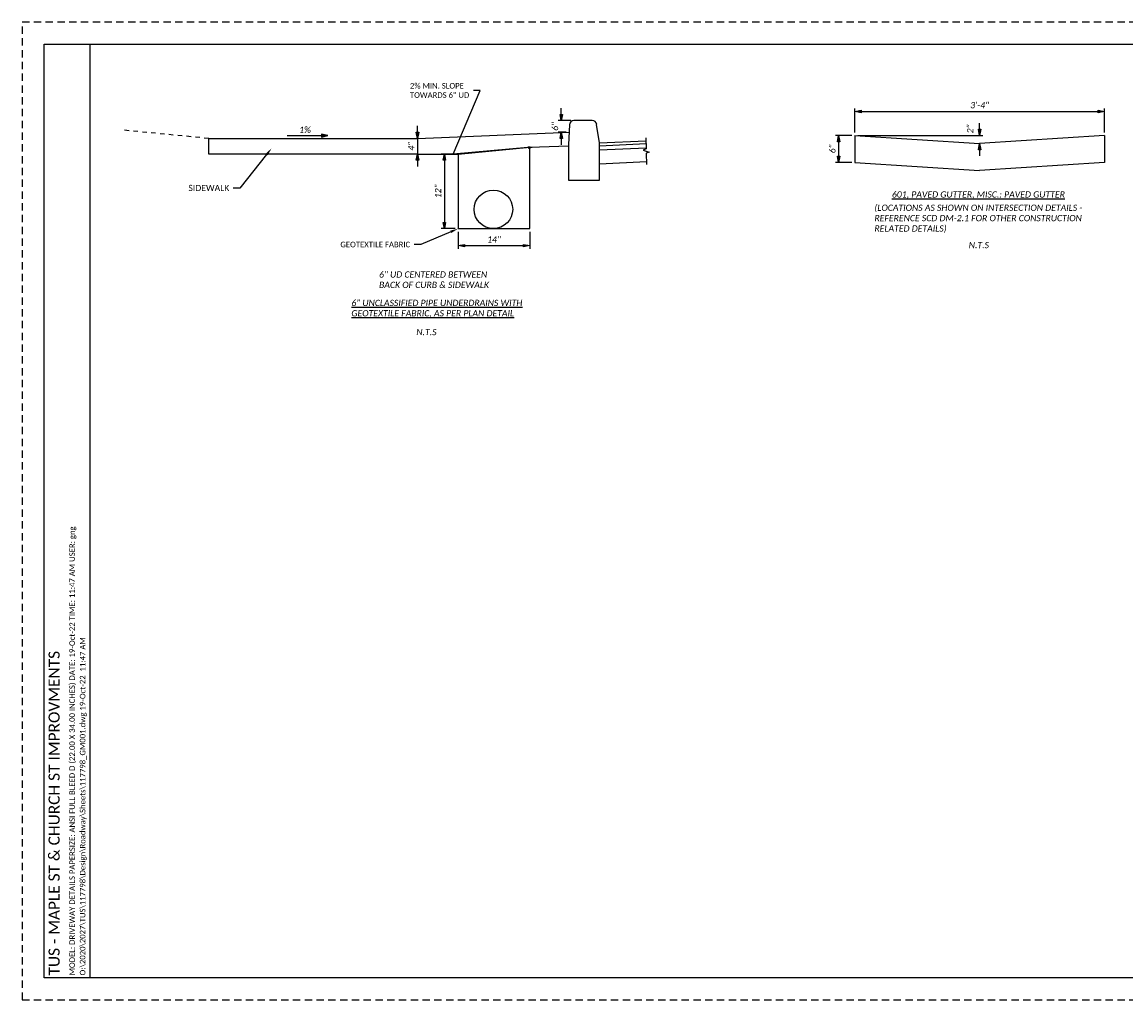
# Paper-space layout 'Layout1' of a CAD drawing. Header units: feet. Extents: x 0 to 48.5, y 0 to 22.
# Tile 1 of 2: x 0 to 24.8, y 0 to 22. Entities that reach past the tile are written whole.
import ezdxf
from ezdxf import colors
from ezdxf.entities.mleader import LeaderData, LeaderLine
from ezdxf.enums import TextEntityAlignment as Align
from ezdxf.math import Vec2, Vec3

# ---------------------------------------------------------------- set-up
doc = ezdxf.new("R2010")
doc.units = ezdxf.units.FT
doc.header["$MEASUREMENT"] = 0
doc.linetypes.add('OhDOT_USTN2', pattern=[0.11, 0.069, -0.041])
doc.linetypes.add('OhDOT_USTN3', pattern=[0.22, 0.165, -0.055])
for name, color, linetype in [('CM_P_Ground_Fill', 3, 'Continuous'), ('PF_X_Ground_Line', 3, 'OhDOT_USTN2'), ('PV_P_Curb', 120, 'Continuous'), ('PV_P_EOP', 7, 'Continuous'), ('PV_P_Walk', 231, 'Continuous'), ('SH_Border', 7, 'Continuous'), ('SH_Cut_Line', 7, 'OhDOT_USTN3'), ('SH_Data', 7, 'Continuous')]:
    doc.layers.add(name, color=color, linetype=linetype)
doc.styles.add('DwgStamp', font='calibri.ttf')
doc.styles.add('Slanted-Normal', font='calibrii.ttf', dxfattribs={"height": 0.14})
doc.styles.add('Straight Normal (0.125) Font 30', font='calibri.ttf', dxfattribs={"height": 0.125})
doc.styles.add('Straight Sub-Title (0.17) Font 30', font='calibri.ttf', dxfattribs={"height": 0.17})
doc.styles.add('Straight-Norrmal', font='calibri.ttf', dxfattribs={"height": 0.14})
doc.dimstyles.new('Dec-1  Slanted', dxfattribs={"dimtxt": 0.14, "dimasz": 0.14, "dimexe": 0.07, "dimexo": 0.07, "dimgap": 0.07, "dimtad": 1, "dimdec": 1, "dimzin": 3, "dimdsep": 46, "dimtxsty": 'Slanted-Normal', "dimblk": 'Dim1', "dimcen": 0, "dimclrd": 95, "dimclre": 95, "dimclrt": 7, "dimaunit": 1, "dimadec": 3, "dimazin": 3, "dimtfac": 1, "dimtdec": 1, "dimtix": 1, "dimtofl": 0, "dimtmove": 1, "dimatfit": 3, "dimldrblk": 'Dim1', "dimfxl": 1, "dimtolj": 1, "dimtzin": 0, "dimlwd": -1, "dimlwe": -1, "dimarcsym": 0})

# ---------------------------------------------------------------- blocks, each defined once
blk = doc.blocks.new('Dim1')
h = blk.add_hatch(color=4)
h.dxf.hatch_style = 1
h.paths.add_polyline_path([(0, 0), (-1, -0.2), (-1, 0.2)])
at = {"color": 4}
blk.add_lwpolyline([(0, 0), (-1, -0.2), (-1, 0.2), (0, 0)], dxfattribs=at)
blk = doc.blocks.new('*D959')
at = {"color": 95, "linetype": 'Continuous', "transparency": 16777216}
for p, q in [((9.812, 17.283), (9.812, 16.9)), ((11.424, 17.283), (11.424, 16.9)), ((9.952, 16.97), (11.284, 16.97))]:
    blk.add_line(p, q, dxfattribs=at)
at = {"layer": 'Defpoints', "color": 0, "transparency": 16777216}
for p in [(9.812, 17.353), (11.424, 17.353), (11.424, 16.97)]:
    blk.add_point(p, dxfattribs=at)
at = {"color": 95, "transparency": 16777216, "xscale": 0.14, "yscale": 0.14, "zscale": 0.14, "rotation": 180}
blk.add_blockref('Dim1', (9.812, 16.97), dxfattribs=at)
at = {"color": 95, "transparency": 16777216, "xscale": 0.14, "yscale": 0.14, "zscale": 0.14}
blk.add_blockref('Dim1', (11.424, 16.97), dxfattribs=at)
at = {"color": 7, "transparency": 16777216, "insert": (10.618, 17.11), "char_height": 0.14, "attachment_point": 5, "style": 'Slanted-Normal'}
blk.add_mtext('\\A1;14"', dxfattribs=at)
blk = doc.blocks.new('*D960')
at = {"color": 95, "linetype": 'Continuous', "transparency": 16777216}
for p, q in [((9.742, 19.031), (9.431, 19.031)), ((9.501, 18.891), (9.501, 17.493)), ((9.742, 17.353), (9.431, 17.353))]:
    blk.add_line(p, q, dxfattribs=at)
at = {"layer": 'Defpoints', "color": 0, "transparency": 16777216}
for p in [(9.812, 19.031), (9.501, 17.353), (9.812, 17.353)]:
    blk.add_point(p, dxfattribs=at)
at = {"color": 95, "transparency": 16777216, "xscale": 0.14, "yscale": 0.14, "zscale": 0.14}
for p, rotation in [((9.501, 19.031), 90), ((9.501, 17.353), 270)]:
    blk.add_blockref('Dim1', p, dxfattribs=dict(at, rotation=rotation))
at = {"color": 7, "transparency": 16777216, "insert": (9.36, 18.192), "char_height": 0.14, "attachment_point": 5, "rotation": 90, "style": 'Slanted-Normal'}
blk.add_mtext('\\A1;12"', dxfattribs=at)
blk = doc.blocks.new('*D961')
at = {"color": 95, "linetype": 'Continuous', "transparency": 16777216}
for p, q in [((12.133, 19.924), (12.133, 20.064)), ((12.348, 19.784), (12.063, 19.784)), ((12.239, 19.52), (12.063, 19.52)), ((12.133, 19.38), (12.133, 19.24))]:
    blk.add_line(p, q, dxfattribs=at)
at = {"layer": 'Defpoints', "color": 0, "transparency": 16777216}
for p in [(12.133, 19.784), (12.418, 19.784), (12.309, 19.52)]:
    blk.add_point(p, dxfattribs=at)
at = {"color": 95, "transparency": 16777216, "xscale": 0.14, "yscale": 0.14, "zscale": 0.14}
for p, rotation in [((12.133, 19.784), 270), ((12.133, 19.52), 90)]:
    blk.add_blockref('Dim1', p, dxfattribs=dict(at, rotation=rotation))
at = {"color": 7, "transparency": 16777216, "insert": (11.992, 19.652), "char_height": 0.14, "attachment_point": 5, "rotation": 90, "style": 'Slanted-Normal'}
blk.add_mtext('\\A1;6"', dxfattribs=at)
blk = doc.blocks.new('*D962')
at = {"color": 95, "linetype": 'Continuous', "transparency": 16777216}
for p, q in [((8.897, 19.522), (8.897, 19.662)), ((8.897, 18.891), (8.897, 18.751))]:
    blk.add_line(p, q, dxfattribs=at)
at = {"layer": 'Defpoints', "color": 0, "transparency": 16777216}
for p in [(8.897, 19.382), (8.897, 19.031), (8.897, 19.031)]:
    blk.add_point(p, dxfattribs=at)
at = {"color": 95, "transparency": 16777216, "xscale": 0.14, "yscale": 0.14, "zscale": 0.14}
for p, rotation in [((8.897, 19.382), 270), ((8.897, 19.031), 90)]:
    blk.add_blockref('Dim1', p, dxfattribs=dict(at, rotation=rotation))
at = {"color": 7, "transparency": 16777216, "insert": (8.757, 19.206), "char_height": 0.14, "attachment_point": 5, "rotation": 90, "style": 'Slanted-Normal'}
blk.add_mtext('\\A1;4"', dxfattribs=at)
blk = doc.blocks.new('*D963')
at = {"layer": 'Defpoints', "color": 0, "transparency": 16777216}
for p in [(18.738, 19.449), (18.373, 18.843), (18.738, 18.843)]:
    blk.add_point(p, dxfattribs=at)
at = {"layer": 'PV_P_EOP', "color": 95, "linetype": 'Continuous', "transparency": 16777216}
for p, q in [((18.668, 19.449), (18.303, 19.449)), ((18.373, 19.309), (18.373, 18.983)), ((18.668, 18.843), (18.303, 18.843))]:
    blk.add_line(p, q, dxfattribs=at)
at = {"layer": 'PV_P_EOP', "color": 95, "transparency": 16777216, "xscale": 0.14, "yscale": 0.14, "zscale": 0.14}
for p, rotation in [((18.373, 19.449), 90), ((18.373, 18.843), 270)]:
    blk.add_blockref('Dim1', p, dxfattribs=dict(at, rotation=rotation))
at = {"layer": 'PV_P_EOP', "color": 7, "transparency": 16777216, "insert": (18.232, 19.146), "char_height": 0.14, "attachment_point": 5, "rotation": 90, "style": 'Slanted-Normal'}
blk.add_mtext('\\A1;6"', dxfattribs=at)
blk = doc.blocks.new('*D964')
at = {"layer": 'Defpoints', "color": 0, "transparency": 16777216}
for p in [(18.738, 19.449), (21.545, 19.267), (21.545, 19.267)]:
    blk.add_point(p, dxfattribs=at)
at = {"layer": 'PV_P_EOP', "color": 95, "linetype": 'Continuous', "transparency": 16777216}
for p, q in [((21.545, 19.589), (21.545, 19.729)), ((18.808, 19.449), (21.615, 19.449)), ((21.545, 19.127), (21.545, 18.987))]:
    blk.add_line(p, q, dxfattribs=at)
at = {"layer": 'PV_P_EOP', "color": 95, "transparency": 16777216, "xscale": 0.14, "yscale": 0.14, "zscale": 0.14}
for p, rotation in [((21.545, 19.449), 270), ((21.545, 19.267), 90)]:
    blk.add_blockref('Dim1', p, dxfattribs=dict(at, rotation=rotation))
at = {"layer": 'PV_P_EOP', "color": 7, "transparency": 16777216, "insert": (21.334, 19.595), "char_height": 0.14, "attachment_point": 5, "rotation": 90, "style": 'Slanted-Normal'}
blk.add_mtext('\\A1;2"', dxfattribs=at)
blk = doc.blocks.new('*D965')
at = {"layer": 'Defpoints', "color": 0, "transparency": 16777216}
for p in [(24.352, 19.989), (18.738, 19.449), (24.352, 19.449)]:
    blk.add_point(p, dxfattribs=at)
at = {"layer": 'PV_P_EOP', "color": 95, "linetype": 'Continuous', "transparency": 16777216}
for p, q in [((18.738, 19.519), (18.738, 20.059)), ((18.878, 19.989), (24.212, 19.989)), ((24.352, 19.519), (24.352, 20.059))]:
    blk.add_line(p, q, dxfattribs=at)
at = {"layer": 'PV_P_EOP', "color": 95, "transparency": 16777216, "xscale": 0.14, "yscale": 0.14, "zscale": 0.14, "rotation": 180}
blk.add_blockref('Dim1', (18.738, 19.989), dxfattribs=at)
at = {"layer": 'PV_P_EOP', "color": 95, "transparency": 16777216, "xscale": 0.14, "yscale": 0.14, "zscale": 0.14}
blk.add_blockref('Dim1', (24.352, 19.989), dxfattribs=at)
at = {"layer": 'PV_P_EOP', "color": 7, "transparency": 16777216, "insert": (21.545, 20.13), "char_height": 0.14, "attachment_point": 5, "style": 'Slanted-Normal'}
blk.add_mtext('\\A1;3\'-4"', dxfattribs=at)

psp = doc.layouts.get("Layout1")

# ---------------------------------------------------------------- hatches: boundary and pattern name
h = psp.add_hatch(color=256)
h.dxf.hatch_style = 1
h.paths.add_polyline_path([(6.734, 19.48), (6.734, 19.447), (6.734, 19.409), (6.881, 19.447)])

# ---------------------------------------------------------------- linework, layer by layer
for points in [[(5.967, 19.447), (6.734, 19.447)], [(6.734, 19.447), (6.734, 19.409), (6.881, 19.447), (6.734, 19.48), (6.734, 19.447)]]:
    psp.add_lwpolyline(points)
at = {"linetype": 'Continuous'}
psp.add_lwpolyline([(14.035, 19.399), (14.041, 19.147), (13.973, 19.12), (14.112, 19.074), (14.044, 19.047), (14.05, 18.795)], dxfattribs=at)
psp.add_circle((10.605, 17.787), 0.434)
at = {"layer": 'CM_P_Ground_Fill'}
for points in [[(8.897, 19.382), (12.309, 19.52)], [(8.897, 19.031), (9.812, 19.031), (9.812, 17.353), (11.424, 17.353), (11.424, 19.031), (11.424, 19.187), (12.294, 19.214)], [(9.812, 19.031), (11.424, 19.187)]]:
    psp.add_lwpolyline(points, dxfattribs=at)
at = {"layer": 'PF_X_Ground_Line'}
psp.add_lwpolyline([(4.199, 19.382), (2.262, 19.57)], dxfattribs=at)
at = {"layer": 'PV_P_Curb'}
for points in [[(12.294, 19.243), (12.294, 18.444), (12.993, 18.444), (12.993, 19.281), (12.928, 19.699)], [(12.318, 19.69), (12.294, 19.243)], [(12.83, 19.784), (12.418, 19.784)]]:
    psp.add_lwpolyline(points, dxfattribs=at)
for centre, start, end in [((12.418, 19.684), 90, 176.8557), ((12.83, 19.684), 8.7561, 90)]:
    psp.add_arc(centre, 0.1, start, end, dxfattribs=at)
at = {"layer": 'PV_P_EOP'}
for points in [[(18.738, 19.449), (18.738, 18.843)], [(18.738, 19.449), (21.545, 19.267)], [(24.352, 19.449), (21.545, 19.267)], [(24.352, 19.449), (24.352, 18.843)], [(12.993, 19.281), (14.036, 19.329)], [(12.993, 19.216), (14.04, 19.267)], [(12.993, 19.125), (14.04, 19.172)], [(12.993, 18.808), (14.048, 18.865)], [(18.738, 18.843), (21.545, 18.661)], [(24.352, 18.843), (21.545, 18.661)]]:
    psp.add_lwpolyline(points, dxfattribs=at)
at = {"layer": 'PV_P_Walk'}
psp.add_lwpolyline([(4.199, 19.382), (8.897, 19.382), (8.897, 19.031), (4.199, 19.031)], close=True, dxfattribs=at)
at = {"layer": 'SH_Border'}
psp.add_line((1.529, 0.5), (1.529, 21.5), dxfattribs=at)
at = {"layer": 'SH_Border', "linetype": 'Continuous', "flags": 128}
psp.add_lwpolyline([(0.5, 21.5), (33.5, 21.5), (33.5, 0.5), (0.5, 0.5), (0.5, 21.5)], close=True, dxfattribs=at)
at = {"layer": 'SH_Cut_Line', "color": 7, "linetype": 'OhDOT_USTN3', "flags": 128}
psp.add_lwpolyline([(0, 0), (34, 0), (34, 22), (0, 22), (0, 0)], close=True, dxfattribs=at)

# ---------------------------------------------------------------- texts
at = {"char_height": 0.14, "attachment_point": 1, "style": 'Slanted-Normal'}
for s, insert, width in [('1%', (6.233, 19.646), 0.30807), ('6" UD CENTERED BETWEEN\\PBACK OF CURB & SIDEWALK', (8.032, 16.391), 3.95803), ('{\\L6" UNCLASSIFIED PIPE UNDERDRAINS WITH\\PGEOTEXTILE FABRIC, AS PER PLAN DETAIL}', (7.409, 15.752), 8.9298)]:
    psp.add_mtext(s, dxfattribs=dict(at, insert=insert, width=width))
at = {"layer": 'PV_P_EOP', "char_height": 0.14, "attachment_point": 1, "style": 'Slanted-Normal'}
for s, insert, width in [('{\\L601, PAVED GUTTER, MISC.: PAVED GUTTER}', (19.572, 18.192), 4.92703), ('(LOCATIONS AS SHOWN ON INTERSECTION DETAILS - REFERENCE SCD DM-2.1 FOR OTHER CONSTRUCTION RELATED DETAILS)', (19.178, 17.893), 5.12411), ('N.T.S', (21.3, 17.053), 1.58061), ('N.T.S', (8.87, 15.096), 1.58061)]:
    psp.add_mtext(s, dxfattribs=dict(at, insert=insert, width=width))
at = {"layer": 'SH_Data', "linetype": 'Continuous', "style": 'DwgStamp'}
for s, p in [('MODEL: DRIVEWAY DETAILS PAPERSIZE: ANSI FULL BLEED D (22.00 X 34.00 INCHES) DATE: 19-Oct-22 TIME: 11:47 AM USER: gng', (1.188, 0.55)), ('O:\\2020\\2027\\TUS\\117798\\Design\\Roadway\\Sheets\\117798_GM001.dwg 19-Oct-22  11:47 AM', (1.425, 0.55))]:
    psp.add_text(s, height=0.125, rotation=90, dxfattribs=at).set_placement(p)
at = {"layer": 'SH_Data', "style": 'Straight Sub-Title (0.17) Font 30'}
psp.add_text('TUS - MAPLE ST & CHURCH ST IMPROVMENTS', height=0.25, rotation=90, dxfattribs=at).set_placement((0.721, 0.55), align=Align.MIDDLE_LEFT)

# ---------------------------------------------------------------- dimensions: what is measured, and where the dimension line sits
for base, p1, p2, text, picture, middle in [((12.133, 19.784), (12.309, 19.52), (12.418, 19.784), '6"', '*D961', (11.992, 19.652)), ((8.897, 19.031), (8.897, 19.382), (8.897, 19.031), '4"', '*D962', (8.757, 19.206)), ((9.501, 17.353), (9.812, 19.031), (9.812, 17.353), '12"', '*D960', (9.36, 18.192))]:
    dim = psp.add_linear_dim(base=base, p1=p1, p2=p2, angle=90, text=text, dimstyle='Dec-1  Slanted', override={"dimpost": "'"})
    dim.commit()
    dim.dimension.update_dxf_attribs({"geometry": picture, "text_midpoint": middle})
dim = psp.add_linear_dim(base=(11.424, 16.97), p1=(9.812, 17.353), p2=(11.424, 17.353), text='14"', dimstyle='Dec-1  Slanted', override={"dimpost": "'"})
dim.commit()
dim.dimension.update_dxf_attribs({"geometry": '*D959', "text_midpoint": (10.618, 17.11)})
at = {"layer": 'PV_P_EOP'}
dim = psp.add_linear_dim(base=(24.352, 19.989), p1=(18.738, 19.449), p2=(24.352, 19.449), text='3\'-4"', dimstyle='Dec-1  Slanted', override={"dimpost": "'"}, dxfattribs=at)
dim.commit()
dim.dimension.update_dxf_attribs({"geometry": '*D965', "text_midpoint": (21.545, 20.13)})
dim = psp.add_linear_dim(base=(21.545, 19.267), p1=(18.738, 19.449), p2=(21.545, 19.267), angle=90, text='2"', dimstyle='Dec-1  Slanted', override={"dimpost": "'", "dimtmove": 2}, dxfattribs=at)
dim.commit()
dim.dimension.update_dxf_attribs({"geometry": '*D964', "text_midpoint": (21.334, 19.595), "dimtype": 160})
dim = psp.add_linear_dim(base=(18.373, 18.843), p1=(18.738, 19.449), p2=(18.738, 18.843), angle=90, text='6"', dimstyle='Dec-1  Slanted', override={"dimpost": "'"}, dxfattribs=at)
dim.commit()
dim.dimension.update_dxf_attribs({"geometry": '*D963', "text_midpoint": (18.232, 19.146)})

# ---------------------------------------------------------------- leaders
ml = psp.add_multileader_mtext('Standard')
ml.set_content('2% MIN. SLOPE\\PTOWARDS 6" UD', color=256, style='Straight Normal (0.125) Font 30')
ml.set_leader_properties(color=9)
ml.build(insert=Vec2(0, 0))
ml.multileader.update_dxf_attribs({"text_left_attachment_type": 2, "text_right_attachment_type": 2, "dogleg_length": 0.15, "arrow_head_size": 0.18})
ctx = ml.context
ctx.base_point, ctx.char_height, ctx.arrow_head_size, ctx.landing_gap_size, ctx.plane_origin = Vec3(8.637, 20.459), 0.125, 0.18, 0.09, Vec3(11.286, 19.314)
ctx.left_attachment, ctx.right_attachment = 2, 2
notes = []
notes.append((ctx, [(0, (1, 1, 0), (10.306, 20.459), (-1, 0), 0.15, [(1, [(11.558, 19.191), (9.696, 19.031)], 0, [])])]))
ctx.mtext.insert, ctx.mtext.flow_direction = Vec3(8.727, 20.629), 5
ml = psp.add_multileader_mtext('Standard')
ml.set_content('SIDEWALK', color=256, style='Straight-Norrmal')
ml.set_leader_properties(color=9)
ml.build(insert=Vec2(0, 0))
ml.multileader.update_dxf_attribs({"text_left_attachment_type": 2, "text_right_attachment_type": 2, "dogleg_length": 0.15, "arrow_head_size": 0.18})
ctx = ml.context
ctx.base_point, ctx.char_height, ctx.arrow_head_size, ctx.landing_gap_size, ctx.plane_origin = Vec3(3.652, 18.266), 0.14, 0.18, 0.09, Vec3(5.615, 19.161)
ctx.left_attachment, ctx.right_attachment = 2, 2
notes.append((ctx, [(0, (1, 1, 0), (4.901, 18.266), (-1, 0), 0.15, [(0, [(5.615, 19.161)], 0, [])])]))
ctx.mtext.insert, ctx.mtext.flow_direction = Vec3(3.742, 18.338), 5
ml = psp.add_multileader_mtext('Standard')
ml.set_content('GEOTEXTILE FABRIC', color=256, style='Straight Normal (0.125) Font 30')
ml.set_leader_properties(color=9)
ml.build(insert=Vec2(0, 0))
ml.multileader.update_dxf_attribs({"text_left_attachment_type": 2, "text_right_attachment_type": 2, "dogleg_length": 0.15, "arrow_head_size": 0.18})
ctx = ml.context
ctx.base_point, ctx.char_height, ctx.arrow_head_size, ctx.landing_gap_size, ctx.plane_origin = Vec3(7.072, 16.994), 0.125, 0.18, 0.09, Vec3(9.812, 17.353)
ctx.left_attachment, ctx.right_attachment = 2, 2
notes.append((ctx, [(0, (1, 1, 0), (8.975, 16.994), (-1, 0), 0.15, [(0, [(9.812, 17.353)], 0, [])])]))
ctx.mtext.insert, ctx.mtext.flow_direction = Vec3(7.162, 17.058), 5
for ctx, leaders in notes:
    for number, flags, end, landing, length, lines in leaders:
        leader = LeaderData()
        leader.index, (leader.has_last_leader_line, leader.has_dogleg_vector, leader.attachment_direction) = number, flags
        leader.last_leader_point, leader.dogleg_vector, leader.dogleg_length = Vec3(end), Vec3(landing), length
        for number, points, colour, breaks in lines:
            line = LeaderLine()
            line.index, line.vertices, line.color, line.breaks = number, Vec3.list(points), colors.encode_raw_color(colour), breaks
            leader.lines.append(line)
        ctx.leaders.append(leader)

doc.saveas('drawing.dxf')
